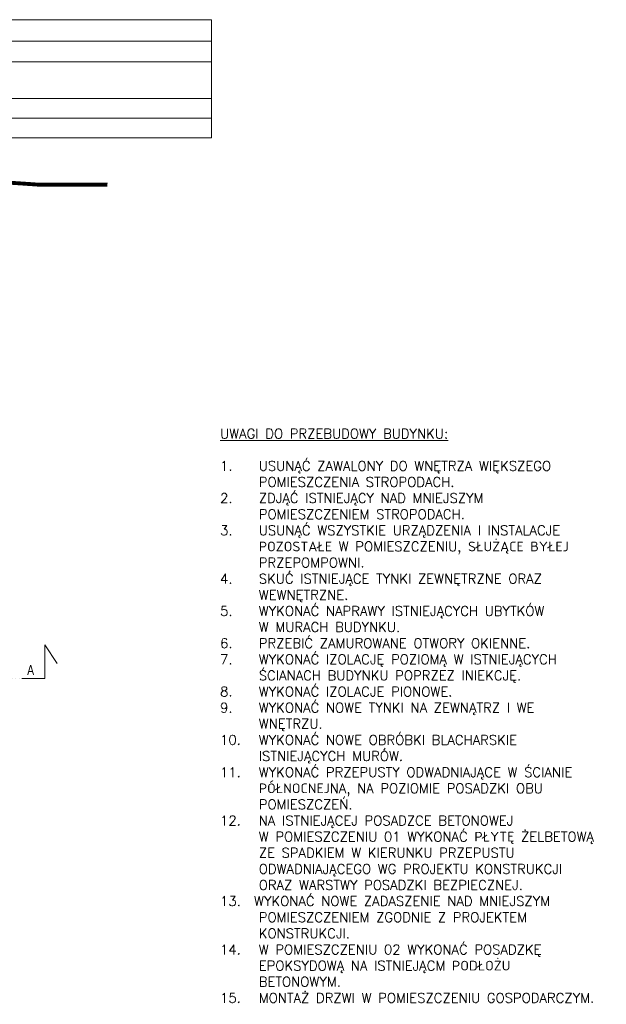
# Model space of a CAD drawing. Header units: millimetres. Extents: x 93304 to 114513, y -38366 to -34536.
# Tile 16 of 17: x 112835 to 113866, y -38366 to -36635. Entities that reach past the tile are written whole.
import ezdxf

# ---------------------------------------------------------------- set-up
doc = ezdxf.new("R2010")
doc.units = ezdxf.units.MM
doc.linetypes.add('DOT', pattern=[6.35, 0, -6.35])
for name, color, linetype, lineweight in [('_A_Opis', 2, 'Continuous', 9), ('A_Cienka', 1, 'Continuous', 9), ('A_Opis', 2, 'Continuous', 9), ('cienka', 1, 'Continuous', 5), ('text', 4, 'Continuous', 20)]:
    doc.layers.add(name, color=color, linetype=linetype, lineweight=lineweight)
doc.styles.add('ARIAL', font='arial.ttf', dxfattribs={"width": 0.75})
doc.styles.add('ARIAL_CE', font='arial.ttf', dxfattribs={"height": 10})

msp = doc.modelspace()

# ---------------------------------------------------------------- linework, layer by layer
at = {"layer": '_A_Opis'}
for p, q in [((112496.026, -36635.11), (113171.895, -36635.11)), ((112496.026, -36673.079), (113171.895, -36673.079)), ((112496.026, -36708.898), (113171.895, -36708.898)), ((112496.026, -36773.535), (113171.895, -36773.535)), ((112496.026, -36807.921), (113171.895, -36807.921)), ((112496.026, -36843.024), (113171.895, -36843.024))]:
    msp.add_line(p, q, dxfattribs=at)
msp.add_lwpolyline([(113171.895, -36635.11), (113171.895, -36843.024)], dxfattribs=at)
at = {"layer": '_A_Opis', "color": 2, "linetype": 'DOT'}
msp.add_lwpolyline([(111371.385, -37793.157), (112311.135, -37793.157), (112369.832, -37793.157), (112838.441, -37793.157)], dxfattribs=at)
at = {"layer": 'A_Cienka', "color": 3, "const_width": 6}
msp.add_lwpolyline([(112988.98, -36925.688), (112870.674, -36925.688), (112403.821, -36893.681)], dxfattribs=at)
at = {"layer": 'A_Opis'}
msp.add_lwpolyline([(112900.48, -37766.644), (112878.63, -37733.969), (112878.63, -37793.157), (112838.441, -37793.157)], dxfattribs=at)
at = {"layer": 'cienka'}
msp.add_lwpolyline([(112988.98, -36922.688), (112870.776, -36922.688), (112404.027, -36890.688)], dxfattribs=at)

# ---------------------------------------------------------------- texts
at = {"layer": 'A_Opis', "linetype": 'ByBlock', "ltscale": 5, "insert": (112853.935, -37769.67), "char_height": 17.5, "width": 18.52018, "attachment_point": 2, "line_spacing_factor": 0.938532, "style": 'ARIAL'}
msp.add_mtext('A', dxfattribs=at)
at = {"layer": 'text', "insert": (113186.833, -37354.262), "char_height": 17, "width": 753.23154, "attachment_point": 1, "style": 'ARIAL_CE'}
msp.add_mtext('\\pxi-2.337588,l2.337588;{\\Fsimplex.shx|c238;\\LUWAGI DO PRZEBUDOWY BUDYNKU:\\P\\pi0,l0;\\l\\P1.^IUSUNĄĆ ZAWALONY DO WNĘTRZA WIĘKSZEGO ^I^I^IPOMIESZCZENIA STROPODACH.\\P2.^IZDJĄĆ ISTNIEJĄCY NAD MNIEJSZYM \\P^IPOMIESZCZENIEM STROPODACH.\\P3.^IUSUNĄĆ WSZYSTKIE URZĄDZENIA I INSTALACJE \\P^IPOZOSTAŁE W POMIESZCZENIU, SŁUŻĄCE BYŁEJ \\P^IPRZEPOMPOWNI.\\P4.^ISKUĆ ISTNIEJĄCE TYNKI ZEWNĘTRZNE ORAZ \\P^IWEWNĘTRZNE.\\P5.^IWYKONAĆ NAPRAWY ISTNIEJĄCYCH UBYTKÓW \\P^IW\\~MURACH BUDYNKU.\\P6.^IPRZEBIĆ ZAMUROWANE OTWORY OKIENNE.\\P7.^IWYKONAĆ IZOLACJĘ POZIOMĄ W ISTNIEJĄCYCH\\P^IŚCIANACH BUDYNKU POPRZEZ INIEKCJĘ.\\P8.^IWYKONAĆ IZOLACJE PIONOWE.\\P9.^IWYKONAĆ NOWE TYNKI NA ZEWNĄTRZ I WE \\P^IWNĘTRZU.\\P10.^IWYKONAĆ NOWE OBRÓBKI BLACHARSKIE \\P^IISTNIEJĄCYCH MURÓW.\\P11.^IWYKONAĆ PRZEPUSTY ODWADNIAJĄCE \\Fsimplex.shx|c1;W ŚCIANIE \\P^IPÓŁNOCNEJ\\Fsimplex.shx|c238;NA, NA POZIOMIE POSADZKI OBU \\P^IPOMIESZCZEŃ. \\P12.^INA ISTNIEJĄCEJ POSADZCE BETONOWEJ\\P^IW POMIESZCZENIU 01 WYKONAĆ PŁYTĘ ŻELBETOWĄ \\P^IZE SPADKIEM W KIERUNKU PRZEPUSTU ^I^I\\P^IODWADNIAJĄCEGO WG PROJEKTU KONSTRUKCJI \\P^IORAZ WARSTWY POSADZKI BEZPIECZNEJ.\\P13.  WYKONAĆ NOWE ZADASZENIE NAD MNIEJSZYM \\P^IPOMIESZCZENIEM ZGODNIE Z PROJEKTEM  ^I\\P^IKONSTRUKCJI.\\P14.^IW POMIESZCZENIU 02 WYKONAĆ POSADZKĘ \\P^IEPOKSYDOWĄ NA ISTNIEJĄCM PODŁOŻU \\P^IBETONOWYM.\\P15. ^IMONTAŻ DRZWI W POMIESZCZENIU GOSPODARCZYM.}', dxfattribs=at)

doc.saveas('drawing.dxf')
